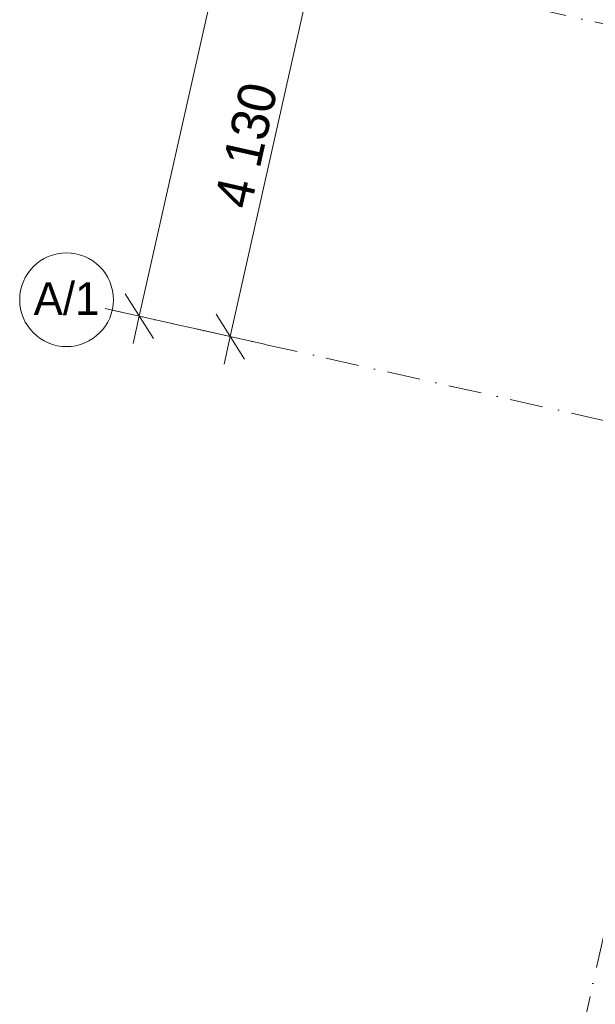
# Model space of a CAD drawing. Header units: millimetres. Extents: x -7213913 to -6985912, y 6023162 to 6205784.
# Tile 2 of 256: x -7213913 to -7207769, y 6154920 to 6165427. Entities that reach past the tile are written whole.
import ezdxf
from ezdxf.enums import TextEntityAlignment as Align

# ---------------------------------------------------------------- set-up
doc = ezdxf.new("R2010")
doc.units = ezdxf.units.MM
doc.header["$MEASUREMENT"] = 0
doc.linetypes.add('Штрихпунктирная', pattern=[670.277762, 352.777767, -176.388884, 0, -141.111112])
doc.layers.add('АР-Чертеж-Оси_Осевые размеры.АР', color=7, linetype='Continuous')
doc.layers.add('АР-Чертеж-Оси_Осевые размеры.АР_Ном._пера__1', color=7, linetype='Continuous', lineweight=0)
doc.layers.add('АР-Чертеж-Оси_Осевые размеры.АР_Ном._пера__120', color=7, linetype='Continuous', lineweight=0)
doc.styles.add('РЎР“Р•РќР•Р\xa0Р\x98Р\xa0_РЎРўР\x98Р›Р¬_5', font='GOTHIC.TTF')
doc.styles.add('РЎР“Р•РќР•Р\xa0Р\x98Р\xa0_РЎРўР\x98Р›Р¬_7', font='isocpeur.ttf')
doc.dimstyles.new('СГЕНЕРИР_СТИЛЬ__1', dxfattribs={"dimtxt": 400, "dimasz": 380, "dimexe": 0.18, "dimexo": 0.0625, "dimgap": 0, "dimtad": 1, "dimdec": 0, "dimzin": 0, "dimdsep": 46, "dimtxsty": 'РЎР“Р•РќР•Р\xa0Р\x98Р\xa0_РЎРўР\x98Р›Р¬_5', "dimblk": 'ARROWHEAD_6', "dimblk1": 'ARROWHEAD_6', "dimblk2": 'ARROWHEAD_6', "dimcen": 0.09, "dimse1": 1, "dimse2": 1, "dimclrd": 7, "dimclre": 7, "dimclrt": 7, "dimazin": 0, "dimtfac": 1, "dimtdec": 4, "dimtmove": 0, "dimatfit": 3, "dimfxl": 1, "dimtolj": 1, "dimtzin": 0, "dimarcsym": 0})
doc.dimstyles.new('СГЕНЕРИР_СТИЛЬ__2', dxfattribs={"dimtxt": 400, "dimasz": 380, "dimexe": 0.18, "dimexo": 0.0625, "dimgap": 0, "dimtad": 1, "dimdec": 0, "dimzin": 0, "dimdsep": 46, "dimtxsty": 'РЎР“Р•РќР•Р\xa0Р\x98Р\xa0_РЎРўР\x98Р›Р¬_5', "dimblk": 'ARROWHEAD_6', "dimblk1": 'ARROWHEAD_6', "dimblk2": 'ARROWHEAD_6', "dimcen": 0.09, "dimse1": 1, "dimse2": 1, "dimclrd": 7, "dimclre": 7, "dimclrt": 7, "dimazin": 0, "dimtfac": 1, "dimtdec": 4, "dimtmove": 2, "dimatfit": 3, "dimfxl": 1, "dimtolj": 1, "dimtzin": 0, "dimarcsym": 0})

# ---------------------------------------------------------------- blocks, each defined once
blk = doc.blocks.new('Стандартный Маркер Сетки[159]_1', base_point=(-7196882, 6203729))
at = {"layer": 'АР-Чертеж-Оси_Осевые размеры.АР_Ном._пера__120', "color": 7, "linetype": 'Штрихпунктирная', "lineweight": 0}
blk.add_line((-7197101, 6202753), (-7211873, 6136981), dxfattribs=at)
at = {"layer": 'АР-Чертеж-Оси_Осевые размеры.АР_Ном._пера__120', "color": 7, "lineweight": 0, "style": 'РЎР“Р•РќР•Р\xa0Р\x98Р\xa0_РЎРўР\x98Р›Р¬_7'}
blk.add_attdef('AC_MarkerText_1', text='', height=350, rotation=360, dxfattribs=at).set_placement((-7212202, 6135692), align=Align.TOP_CENTER)
blk = doc.blocks.new('*D830', base_point=(-6566190, 6562678))
at = {"layer": 'АР-Чертеж-Оси_Осевые размеры.АР_Ном._пера__1', "color": 7, "linetype": 'Continuous', "lineweight": 0, "transparency": 16777216}
for p, q in [((-7210760, 6166075), (-7210041, 6169275)), ((-7210911, 6166314), (-7210609, 6165836)), ((-7210394, 6165992), (-7211126, 6166157)), ((-7211665, 6162045), (-7210760, 6166075)), ((-7211816, 6162284), (-7211514, 6161806)), ((-7211299, 6161963), (-7212031, 6162127)), ((-7211731, 6161752), (-7211665, 6162045))]:
    blk.add_line(p, q, dxfattribs=at)
at = {"layer": 'АР-Чертеж-Оси_Осевые размеры.АР_Ном._пера__1', "color": 7, "lineweight": 0, "transparency": 16777216, "insert": (-7211445, 6163390), "char_height": 400, "attachment_point": 7, "rotation": 77.3417, "style": 'РЎР“Р•РќР•Р\xa0Р\x98Р\xa0_РЎРўР\x98Р›Р¬_5'}
blk.add_mtext('\\A1;{\\pql;\\fCentury Gothic|b0|i0|c204|p0;\\W1.000000;4\xa0130}', dxfattribs=at)
blk = doc.blocks.new('ARROWHEAD_6')
at = {"color": 0, "linetype": 'Continuous', "lineweight": 0}
for p, q in [((-0.5, -0.5), (0.5, 0.5)), ((0, 0), (-1, 0))]:
    blk.add_line(p, q, dxfattribs=at)
blk = doc.blocks.new('*D842', base_point=(-6566190, 6562678))
at = {"layer": 'АР-Чертеж-Оси_Осевые размеры.АР_Ном._пера__1', "color": 7, "linetype": 'Continuous', "lineweight": 0, "transparency": 16777216}
for p, q in [((-7202896, 6204721), (-7203198, 6205198)), ((-7203047, 6204960), (-7202981, 6205252)), ((-7212636, 6162263), (-7203047, 6204960)), ((-7202681, 6204877), (-7203413, 6205042)), ((-7212788, 6162502), (-7212485, 6162024)), ((-7212270, 6162181), (-7213002, 6162345)), ((-7212702, 6161970), (-7212636, 6162263))]:
    blk.add_line(p, q, dxfattribs=at)
at = {"layer": 'АР-Чертеж-Оси_Осевые размеры.АР_Ном._пера__1', "color": 7, "lineweight": 0, "transparency": 16777216, "insert": (-7207709, 6184565), "char_height": 400, "attachment_point": 7, "rotation": 77.3417, "style": 'РЎР“Р•РќР•Р\xa0Р\x98Р\xa0_РЎРўР\x98Р›Р¬_5'}
blk.add_mtext('\\A1;{\\pql;\\fCentury Gothic|b0|i0|c204|p0;\\W1.000000;43\xa0760}', dxfattribs=at)
blk = doc.blocks.new('Стандартный Маркер Сетки[171]_1', base_point=(-7212925, 6162328))
at = {"layer": 'АР-Чертеж-Оси_Осевые размеры.АР_Ном._пера__120', "color": 7, "linetype": 'Штрихпунктирная', "lineweight": 0}
for q in [(-7212925, 6162328), (-7187849, 6156696), (-7211949, 6162109)]:
    blk.add_line((-7211949, 6162109), q, dxfattribs=at)
at = {"layer": 'АР-Чертеж-Оси_Осевые размеры.АР_Ном._пера__120', "color": 7, "linetype": 'Continuous', "lineweight": 0}
blk.add_circle((-7213413, 6162438), 500, dxfattribs=at)
at = {"layer": 'АР-Чертеж-Оси_Осевые размеры.АР_Ном._пера__120', "color": 7, "linetype": 'Штрихпунктирная', "lineweight": 0}
blk.add_point((-7211949, 6162109), dxfattribs=at)
at = {"layer": 'АР-Чертеж-Оси_Осевые размеры.АР_Ном._пера__120', "color": 7, "lineweight": 0, "style": 'РЎР“Р•РќР•Р\xa0Р\x98Р\xa0_РЎРўР\x98Р›Р¬_5'}
blk.add_attdef('AC_MarkerText_1', text='', height=350, rotation=360, dxfattribs=at).set_placement((-7213413, 6162626), align=Align.TOP_CENTER)
blk = doc.blocks.new('Стандартный Маркер Сетки[172]_1', base_point=(-7212020, 6166358))
at = {"layer": 'АР-Чертеж-Оси_Осевые размеры.АР_Ном._пера__120', "color": 7, "linetype": 'Штрихпунктирная', "lineweight": 0}
blk.add_line((-7211044, 6166138), (-7186944, 6160726), dxfattribs=at)
at = {"layer": 'АР-Чертеж-Оси_Осевые размеры.АР_Ном._пера__120', "color": 7, "lineweight": 0, "style": 'РЎР“Р•РќР•Р\xa0Р\x98Р\xa0_РЎРўР\x98Р›Р¬_5'}
blk.add_attdef('AC_MarkerText_1', text='', height=350, rotation=360, dxfattribs=at).set_placement((-7212508, 6166656), align=Align.TOP_CENTER)
blk = doc.blocks.new('Стандартный Маркер Сетки[179]_1', base_point=(-7212925, 6162328))
at = {"layer": 'АР-Чертеж-Оси_Осевые размеры.АР_Ном._пера__120', "color": 7, "linetype": 'Штрихпунктирная', "lineweight": 0}
for q in [(-7212925, 6162328), (-7187849, 6156696), (-7211949, 6162109)]:
    blk.add_line((-7211949, 6162109), q, dxfattribs=at)
at = {"layer": 'АР-Чертеж-Оси_Осевые размеры.АР_Ном._пера__120', "color": 7, "linetype": 'Continuous', "lineweight": 0}
blk.add_circle((-7213413, 6162438), 500, dxfattribs=at)
at = {"layer": 'АР-Чертеж-Оси_Осевые размеры.АР_Ном._пера__120', "color": 7, "linetype": 'Штрихпунктирная', "lineweight": 0}
blk.add_point((-7211949, 6162109), dxfattribs=at)
at = {"layer": 'АР-Чертеж-Оси_Осевые размеры.АР_Ном._пера__120', "color": 7, "lineweight": 0, "style": 'РЎР“Р•РќР•Р\xa0Р\x98Р\xa0_РЎРўР\x98Р›Р¬_5'}
blk.add_attdef('AC_MarkerText_1', text='', height=350, rotation=360, dxfattribs=at).set_placement((-7213413, 6162626), align=Align.TOP_CENTER)
blk = doc.blocks.new('Стандартный Маркер Сетки[190]_1', base_point=(-7212925, 6162328))
at = {"layer": 'АР-Чертеж-Оси_Осевые размеры.АР_Ном._пера__120', "color": 7, "linetype": 'Штрихпунктирная', "lineweight": 0}
for q in [(-7212925, 6162328), (-7187849, 6156696), (-7211949, 6162109)]:
    blk.add_line((-7211949, 6162109), q, dxfattribs=at)
at = {"layer": 'АР-Чертеж-Оси_Осевые размеры.АР_Ном._пера__120', "color": 7, "linetype": 'Continuous', "lineweight": 0}
blk.add_circle((-7213413, 6162438), 500, dxfattribs=at)
at = {"layer": 'АР-Чертеж-Оси_Осевые размеры.АР_Ном._пера__120', "color": 7, "linetype": 'Штрихпунктирная', "lineweight": 0}
blk.add_point((-7211949, 6162109), dxfattribs=at)
at = {"layer": 'АР-Чертеж-Оси_Осевые размеры.АР_Ном._пера__120', "color": 7, "lineweight": 0, "style": 'РЎР“Р•РќР•Р\xa0Р\x98Р\xa0_РЎРўР\x98Р›Р¬_5'}
blk.add_attdef('AC_MarkerText_1', text='', height=350, rotation=360, dxfattribs=at).set_placement((-7213413, 6162626), align=Align.TOP_CENTER)
blk = doc.blocks.new('Стандартный Маркер Сетки[191]_1', base_point=(-7212020, 6166358))
at = {"layer": 'АР-Чертеж-Оси_Осевые размеры.АР_Ном._пера__120', "color": 7, "linetype": 'Штрихпунктирная', "lineweight": 0}
blk.add_line((-7211044, 6166138), (-7186944, 6160726), dxfattribs=at)
at = {"layer": 'АР-Чертеж-Оси_Осевые размеры.АР_Ном._пера__120', "color": 7, "lineweight": 0, "style": 'РЎР“Р•РќР•Р\xa0Р\x98Р\xa0_РЎРўР\x98Р›Р¬_5'}
blk.add_attdef('AC_MarkerText_1', text='', height=350, rotation=360, dxfattribs=at).set_placement((-7212508, 6166656), align=Align.TOP_CENTER)
blk = doc.blocks.new('Стандартный Маркер Сетки[199]_1', base_point=(-7212925, 6162328))
at = {"layer": 'АР-Чертеж-Оси_Осевые размеры.АР_Ном._пера__120', "color": 7, "linetype": 'Штрихпунктирная', "lineweight": 0}
for q in [(-7212925, 6162328), (-7187849, 6156696), (-7211949, 6162109)]:
    blk.add_line((-7211949, 6162109), q, dxfattribs=at)
at = {"layer": 'АР-Чертеж-Оси_Осевые размеры.АР_Ном._пера__120', "color": 7, "linetype": 'Continuous', "lineweight": 0}
blk.add_circle((-7213413, 6162438), 500, dxfattribs=at)
at = {"layer": 'АР-Чертеж-Оси_Осевые размеры.АР_Ном._пера__120', "color": 7, "linetype": 'Штрихпунктирная', "lineweight": 0}
blk.add_point((-7211949, 6162109), dxfattribs=at)
at = {"layer": 'АР-Чертеж-Оси_Осевые размеры.АР_Ном._пера__120', "color": 7, "lineweight": 0, "style": 'РЎР“Р•РќР•Р\xa0Р\x98Р\xa0_РЎРўР\x98Р›Р¬_5'}
blk.add_attdef('AC_MarkerText_1', text='', height=350, rotation=360, dxfattribs=at).set_placement((-7213413, 6162626), align=Align.TOP_CENTER)

msp = doc.modelspace()

# ---------------------------------------------------------------- block references
at = {"layer": 'АР-Чертеж-Оси_Осевые размеры.АР', "color": 8, "linetype": 'Continuous', "lineweight": 15}
for name, p in [('Стандартный Маркер Сетки[159]_1', (-7196881.6, 6203728.6)), ('Стандартный Маркер Сетки[172]_1', (-7212019.8, 6166357.6)), ('Стандартный Маркер Сетки[191]_1', (-7212019.8, 6166357.6))]:
    msp.add_blockref(name, p, dxfattribs=at)
for name in ['Стандартный Маркер Сетки[171]_1', 'Стандартный Маркер Сетки[179]_1', 'Стандартный Маркер Сетки[190]_1', 'Стандартный Маркер Сетки[199]_1']:
    msp.add_blockref(name, (-7212924.8, 6162328), dxfattribs=at).add_auto_attribs({'AC_MarkerText_1': 'А/1'})

# ---------------------------------------------------------------- dimensions: what is measured, and where the dimension line sits
at = {"layer": 'АР-Чертеж-Оси_Осевые размеры.АР', "color": 7, "linetype": 'Continuous', "lineweight": 0}
for base, p2, dimstyle, picture, middle in [((-7203046.9, 6204959.5), (-7203353.8, 6205028.5), 'СГЕНЕРИР_СТИЛЬ__2', '*D842', (-7207720.9, 6185426.5)), ((-7210760, 6166074.6), (-7212019.8, 6166357.6), 'СГЕНЕРИР_СТИЛЬ__1', '*D830', (-7211489.8, 6164102.9))]:
    dim = msp.add_linear_dim(base=base, p1=(-7212924.8, 6162328), p2=p2, angle=77.34172, dimstyle=dimstyle, dxfattribs=at)
    dim.commit()
    dim.dimension.update_dxf_attribs({"geometry": picture, "text_midpoint": middle, "dimtype": 160, "text_rotation": 77.34172})

doc.saveas('drawing.dxf')
